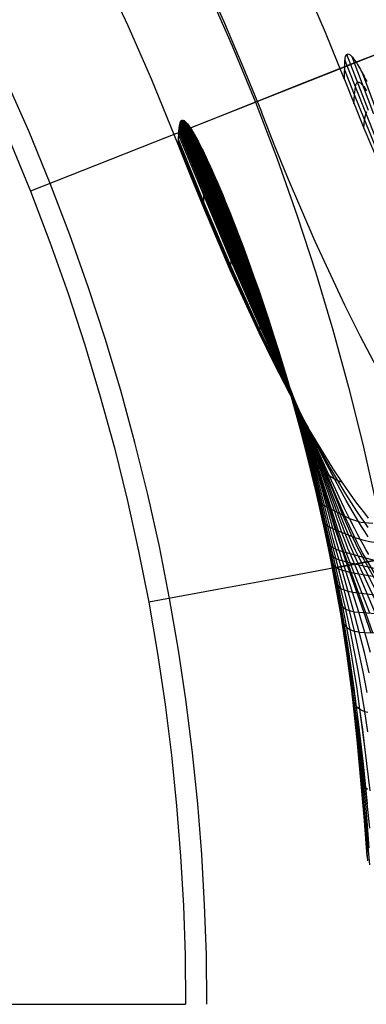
# Model space of a CAD drawing. Header units: millimetres. Extents: x -14 to 488, y -50 to 50.
# Tile 254 of 256: x 476.81 to 480.69, y 0 to 11.04. Entities that reach past the tile are written whole.
import ezdxf

# ---------------------------------------------------------------- set-up
doc = ezdxf.new("R2010")
doc.units = ezdxf.units.MM
doc.header["$MEASUREMENT"] = 0
doc.layers.add('Default', color=7, linetype='Continuous')

msp = doc.modelspace()

# ---------------------------------------------------------------- linework, layer by layer
at = {"layer": 'Default', "extrusion": (1.29204e-07, 2.43344e-08, 1)}
msp.add_lwpolyline([(480.443, 10.365), (480.23, 10.894), (480.005, 11.423), (479.768, 11.95), (479.518, 12.476), (479.256, 13), (478.982, 13.522), (478.695, 14.041), (478.395, 14.557), (478.083, 15.07), (477.759, 15.579), (477.422, 16.083), (477.072, 16.583), (476.71, 17.077), (476.336, 17.566), (475.949, 18.048), (475.551, 18.524), (475.141, 18.993), (474.719, 19.455), (474.285, 19.909), (473.84, 20.355), (473.384, 20.792), (472.917, 21.22), (472.439, 21.638), (471.951, 22.047), (471.453, 22.445), (470.946, 22.833), (470.429, 23.21), (469.903, 23.576), (469.368, 23.93), (468.825, 24.272), (468.274, 24.602), (467.716, 24.92), (467.151, 25.225), (466.579, 25.517), (466.001, 25.796), (465.418, 26.062), (464.829, 26.314), (464.235, 26.553), (463.637, 26.778), (463.036, 26.989), (462.431, 27.186), (461.823, 27.369), (461.212, 27.539), (460.6, 27.694), (459.986, 27.835), (459.372, 27.962), (458.756, 28.076), (458.141, 28.175), (457.526, 28.261), (456.912, 28.333), (456.299, 28.391), (455.688, 28.436), (455.08, 28.468), (454.473, 28.486), (453.87, 28.492), (453.27, 28.485), (452.673, 28.466), (452.081, 28.434), (451.493, 28.39), (450.909, 28.335), (450.331, 28.267), (449.758, 28.189), (449.191, 28.1), (448.629, 28), (448.07, 27.889), (447.509, 27.765), (446.946, 27.63), (446.383, 27.482), (445.82, 27.322), (445.256, 27.149), (444.693, 26.963), (444.13, 26.764), (443.568, 26.552), (443.008, 26.327), (442.45, 26.089), (441.895, 25.838), (441.342, 25.574), (440.792, 25.297), (440.247, 25.006), (439.705, 24.703), (439.168, 24.386), (438.636, 24.057), (438.11, 23.715), (437.59, 23.36), (437.076, 22.993), (436.569, 22.613), (436.069, 22.221), (435.577, 21.817), (435.094, 21.402), (434.619, 20.975), (434.153, 20.536), (433.696, 20.087), (433.249, 19.627), (432.812, 19.157), (432.386, 18.677), (431.97, 18.187), (431.566, 17.688), (431.173, 17.18), (430.792, 16.664), (430.423, 16.14), (430.066, 15.608), (429.721, 15.069), (429.389, 14.523), (429.071, 13.97), (428.765, 13.412), (428.472, 12.849), (428.193, 12.28), (427.927, 11.707), (427.674, 11.13), (427.436, 10.55), (427.21, 9.966), (426.999, 9.38), (426.801, 8.792), (426.616, 8.202), (426.446, 7.61), (426.288, 7.018), (426.144, 6.426), (426.014, 5.833), (425.897, 5.241), (425.792, 4.65), (425.701, 4.06), (425.623, 3.472), (425.557, 2.886), (425.504, 2.303), (425.463, 1.722), (425.433, 1.144), (425.416, 0.57), (425.41, 0)], dxfattribs=at)
at = {"layer": 'Default', "extrusion": (1.77552e-07, 3.34403e-08, 1)}
msp.add_lwpolyline([(478.583, 9.638), (478.287, 10.363), (478.021, 10.969), (477.738, 11.572), (477.438, 12.169), (477.122, 12.761), (476.791, 13.347), (476.443, 13.927), (476.079, 14.499), (475.7, 15.062), (475.306, 15.618), (474.896, 16.164), (474.472, 16.7), (474.034, 17.226), (473.582, 17.741), (473.116, 18.244), (472.638, 18.735), (472.147, 19.214), (471.643, 19.679), (471.128, 20.132), (470.603, 20.57), (470.066, 20.994), (469.52, 21.403), (468.965, 21.797), (468.401, 22.177), (467.829, 22.54), (467.25, 22.888), (466.664, 23.22), (466.072, 23.535), (465.474, 23.835), (464.872, 24.118), (464.265, 24.385), (463.655, 24.635), (463.043, 24.869), (462.428, 25.087), (461.811, 25.288), (461.193, 25.473), (460.575, 25.642), (459.957, 25.794), (459.34, 25.932), (458.724, 26.053), (458.11, 26.159), (457.498, 26.25), (456.889, 26.327), (456.283, 26.388), (455.681, 26.436), (455.084, 26.469), (454.491, 26.489), (453.903, 26.495), (453.315, 26.489), (452.721, 26.469), (452.124, 26.436), (451.522, 26.388), (450.916, 26.327), (450.307, 26.25), (449.696, 26.159), (449.081, 26.053), (448.466, 25.932), (447.848, 25.794), (447.23, 25.642), (446.612, 25.473), (445.994, 25.288), (445.378, 25.087), (444.763, 24.869), (444.15, 24.635), (443.54, 24.385), (442.933, 24.118), (442.331, 23.835), (441.733, 23.535), (441.141, 23.22), (440.555, 22.888), (439.976, 22.54), (439.404, 22.177), (438.84, 21.797), (438.285, 21.403), (437.739, 20.994), (437.203, 20.57), (436.677, 20.132), (436.162, 19.679), (435.659, 19.214), (435.168, 18.735), (434.689, 18.244), (434.223, 17.741), (433.771, 17.226), (433.333, 16.7), (432.909, 16.164), (432.499, 15.618), (432.105, 15.062), (431.726, 14.499), (431.362, 13.927), (431.015, 13.347), (430.683, 12.761), (430.367, 12.169), (430.068, 11.572), (429.785, 10.969), (429.518, 10.363), (429.267, 9.753), (429.034, 9.14), (428.816, 8.525), (428.615, 7.908), (428.43, 7.29), (428.261, 6.672), (428.108, 6.054), (427.971, 5.437), (427.849, 4.821), (427.743, 4.207), (427.652, 3.595), (427.576, 2.986), (427.514, 2.381), (427.467, 1.779), (427.434, 1.181), (427.414, 0.588), (427.407, 0)], dxfattribs=at)
at = {"layer": 'Default'}
for points in [[(478.903, 0), (478.897, 0.555), (478.878, 1.115), (478.846, 1.678), (478.802, 2.246), (478.743, 2.818), (478.671, 3.392), (478.586, 3.97), (478.485, 4.549), (478.371, 5.13), (478.241, 5.713), (478.097, 6.296), (477.938, 6.879), (477.763, 7.462), (477.573, 8.044), (477.368, 8.624), (477.147, 9.202), (476.911, 9.778), (476.66, 10.35), (476.392, 10.919), (476.11, 11.482)], [(475.898, 11.373), (476.178, 10.815), (476.443, 10.252), (476.692, 9.685), (476.926, 9.115), (477.145, 8.542), (477.348, 7.967), (477.536, 7.391), (477.709, 6.813), (477.867, 6.236), (478.009, 5.658), (478.138, 5.081), (478.251, 4.506), (478.35, 3.932), (478.436, 3.36), (478.507, 2.791), (478.564, 2.225), (478.609, 1.662), (478.64, 1.104), (478.658, 0.55), (478.665, 0)], [(478.911, 11.374), (479.187, 10.745), (479.447, 10.113), (479.689, 9.477), (479.915, 8.839), (480.123, 8.2), (480.315, 7.559), (480.49, 6.918), (480.649, 6.278), (480.791, 5.638), (480.917, 4.999), (481.027, 4.362), (481.121, 3.728), (481.201, 3.097), (481.264, 2.469), (481.314, 1.844), (481.348, 1.225), (481.369, 0.61), (481.376, 0)]]:
    msp.add_lwpolyline(points, dxfattribs=at)
at = {"layer": 'Default', "extrusion": (-0.053175, -0.020767, 0.998369)}
msp.add_lwpolyline([(165.12, 465.403), (165.12, 463.403)], dxfattribs=at)
at = {"layer": 'Default', "extrusion": (-0.001112, 0.99978, 0.020951)}
msp.add_lwpolyline([(-478.548, 259.636), (-478.598, 258.7)], dxfattribs=at)
at = {"layer": 'Default', "extrusion": (-0.051489, -0.017811, 0.998515)}
msp.add_lwpolyline([(148.878, 469.014), (148.878, 471.021)], dxfattribs=at)
at = {"layer": 'Default', "extrusion": (-0.018626, -0.005657, 0.999811)}
msp.add_lwpolyline([(132.89, 466.087), (132.89, 468.124)], dxfattribs=at)
at = {"layer": 'Default', "extrusion": (0.022541, 0.006468, 0.999725)}
msp.add_lwpolyline([(-126.507, -457.061), (-126.507, -459.127)], dxfattribs=at)
at = {"layer": 'Default', "extrusion": (0.088275, 0.024724, 0.995789)}
msp.add_lwpolyline([(-124.293, -438.531), (-124.293, -440.637)], dxfattribs=at)
at = {"layer": 'Default', "extrusion": (1.29204e-07, -2.43344e-08, 1)}
msp.add_lwpolyline([(425.41, 0), (425.416, -0.57), (425.433, -1.144), (425.463, -1.722), (425.504, -2.303), (425.557, -2.886), (425.623, -3.472), (425.701, -4.06), (425.792, -4.65), (425.897, -5.241), (426.014, -5.833), (426.144, -6.426), (426.288, -7.018), (426.446, -7.61), (426.616, -8.202), (426.801, -8.792), (426.999, -9.38), (427.21, -9.966), (427.436, -10.55), (427.674, -11.13), (427.927, -11.707), (428.193, -12.28), (428.472, -12.849), (428.765, -13.412), (429.071, -13.97), (429.389, -14.523), (429.721, -15.069), (430.066, -15.608), (430.423, -16.14), (430.792, -16.664), (431.173, -17.18), (431.566, -17.688), (431.97, -18.187), (432.386, -18.677), (432.812, -19.157), (433.249, -19.627), (433.696, -20.087), (434.153, -20.536), (434.619, -20.975), (435.094, -21.402), (435.577, -21.817), (436.069, -22.221), (436.569, -22.613), (437.076, -22.993), (437.59, -23.36), (438.11, -23.715), (438.636, -24.057), (439.168, -24.386), (439.705, -24.703), (440.247, -25.006), (440.792, -25.297), (441.342, -25.574), (441.895, -25.838), (442.45, -26.089), (443.008, -26.327), (443.568, -26.552), (444.13, -26.764), (444.693, -26.963), (445.256, -27.149), (445.82, -27.322), (446.383, -27.482), (446.946, -27.63), (447.509, -27.765), (448.07, -27.889), (448.629, -28), (449.191, -28.1), (449.758, -28.189), (450.331, -28.267), (450.909, -28.335), (451.493, -28.39), (452.081, -28.434), (452.673, -28.466), (453.27, -28.485), (453.87, -28.492), (454.473, -28.486), (455.08, -28.468), (455.688, -28.436), (456.299, -28.391), (456.912, -28.333), (457.526, -28.261), (458.141, -28.175), (458.756, -28.076), (459.372, -27.962), (459.986, -27.835), (460.6, -27.694), (461.212, -27.539), (461.823, -27.369), (462.431, -27.186), (463.036, -26.989), (463.637, -26.778), (464.235, -26.553), (464.829, -26.314), (465.418, -26.062), (466.001, -25.796), (466.579, -25.517), (467.151, -25.225), (467.716, -24.92), (468.274, -24.602), (468.825, -24.272), (469.368, -23.93), (469.903, -23.576), (470.429, -23.21), (470.946, -22.833), (471.453, -22.445), (471.951, -22.047), (472.439, -21.638), (472.917, -21.22), (473.384, -20.792), (473.84, -20.355), (474.285, -19.909), (474.719, -19.455), (475.141, -18.993), (475.551, -18.524), (475.949, -18.048), (476.336, -17.566), (476.71, -17.077), (477.072, -16.583), (477.422, -16.083), (477.759, -15.579), (478.083, -15.07), (478.395, -14.557), (478.695, -14.041), (478.982, -13.522), (479.256, -13), (479.518, -12.476), (479.768, -11.95), (480.005, -11.423), (480.23, -10.894), (480.443, -10.365)], dxfattribs=at)
at = {"layer": 'Default', "extrusion": (0, 1, 0)}
msp.add_lwpolyline([(-453.903, 2), (-478.665, 2)], dxfattribs=at)
at = {"layer": 'Default'}
for points in [[(478.861, 11.531, 259.943), (479.09, 11.022, 259.943), (479.307, 10.512, 259.943), (479.513, 10.002, 259.943)], [(478.718, 9.824, 256.475), (482.221, 11.211, 162.918)], [(481.835, 11.058, 4.161), (481.737, 11.019, 4.076), (481.632, 10.978, 3.99), (481.517, 10.932, 3.902), (481.392, 10.883, 3.811), (481.257, 10.829, 3.719), (481.11, 10.771, 3.624), (480.951, 10.708, 3.527), (480.779, 10.64, 3.429), (480.594, 10.567, 3.329), (480.395, 10.488, 3.227), (480.181, 10.403, 3.124), (479.952, 10.313, 3.019), (479.708, 10.216, 2.914), (479.447, 10.113, 2.808), (478.913, 9.901, 2.607), (478.316, 9.665, 2.404), (477.655, 9.403, 2.202), (476.926, 9.115, 2)], [(480.443, 10.365, 260), (480.447, 10.563, 258.654), (480.453, 10.605, 258.285), (480.457, 10.623, 258.098), (480.463, 10.637, 257.911), (480.471, 10.647, 257.722), (480.48, 10.652, 257.531), (480.486, 10.653, 257.436), (480.492, 10.651, 257.341), (480.499, 10.648, 257.247), (480.507, 10.643, 257.154), (480.515, 10.636, 257.064), (480.524, 10.628, 256.979), (480.533, 10.618, 256.898), (480.542, 10.606, 256.821), (480.551, 10.594, 256.748), (480.561, 10.58, 256.679), (480.571, 10.565, 256.613), (480.581, 10.549, 256.549), (480.591, 10.533, 256.488), (480.601, 10.516, 256.431), (480.612, 10.498, 256.376), (480.622, 10.48, 256.324), (480.632, 10.461, 256.274), (480.643, 10.442, 256.227), (480.653, 10.423, 256.182), (480.663, 10.403, 256.139), (480.673, 10.383, 256.097), (480.684, 10.363, 256.057), (480.694, 10.343, 256.019)], [(480.713, 10.02, 257.913), (480.472, 10.648, 257.701)], [(480.773, 9.979, 257.211), (480.529, 10.622, 256.933)], [(480.806, 9.681, 258.693), (480.566, 10.283, 258.541), (480.45, 10.585, 258.471)], [(480.787, 9.621, 259.358), (480.555, 10.195, 259.273), (480.443, 10.482, 259.237)], [(480.888, 9.788, 256.54), (480.649, 10.43, 256.198)], [(480.443, 10.365, 260), (480.66, 9.821, 260.01), (481.003, 9.013, 260.044)], [(480.55, 10.093, 260.003), (480.555, 10.195, 259.273), (480.566, 10.283, 258.541), (480.576, 10.315, 258.174), (480.583, 10.327, 257.99), (480.591, 10.334, 257.805), (480.602, 10.336, 257.621), (480.608, 10.335, 257.528), (480.614, 10.332, 257.436), (480.622, 10.327, 257.344), (480.63, 10.321, 257.253), (480.639, 10.312, 257.161), (480.649, 10.3, 257.07), (480.66, 10.286, 256.979), (480.672, 10.27, 256.889), (480.685, 10.251, 256.799), (480.692, 10.24, 256.755)], [(480.805, 7.138, 260.057), (480.622, 7.485, 260.049), (480.447, 7.837, 260.034), (480.116, 8.55, 259.996), (479.806, 9.272, 259.96), (479.658, 9.636, 259.948), (479.513, 10.002, 259.943)], [(480.66, 9.821, 260.01), (480.67, 9.907, 259.314), (480.684, 9.981, 258.616), (480.696, 10.007, 258.265)], [(478.583, 9.638, 259.886), (478.592, 9.823, 258.549), (478.599, 9.865, 258.165), (478.608, 9.891, 257.844), (478.618, 9.905, 257.588), (478.628, 9.91, 257.395), (478.634, 9.91, 257.299), (478.64, 9.908, 257.203), (478.648, 9.905, 257.106), (478.656, 9.899, 257.011), (478.664, 9.892, 256.915), (478.674, 9.882, 256.819), (478.685, 9.87, 256.724), (478.697, 9.855, 256.63), (478.709, 9.837, 256.537), (478.723, 9.817, 256.444), (478.73, 9.805, 256.398), (478.738, 9.793, 256.352), (478.746, 9.781, 256.307), (478.754, 9.767, 256.262), (478.762, 9.752, 256.217), (478.771, 9.737, 256.173), (478.78, 9.721, 256.129), (478.789, 9.704, 256.085), (478.798, 9.687, 256.042), (478.808, 9.668, 256), (478.828, 9.629, 255.915), (478.839, 9.609, 255.874), (478.849, 9.587, 255.833), (478.86, 9.565, 255.792), (478.872, 9.542, 255.753), (478.883, 9.518, 255.714), (478.895, 9.493, 255.676), (478.919, 9.441, 255.601)], [(480.929, 4.377, 257.413), (480.598, 5.027, 257.572), (480.569, 5.085, 257.586), (480.542, 5.143, 257.6), (480.491, 5.261, 257.627), (480.441, 5.38, 257.651), (480.393, 5.5, 257.672), (480.3, 5.741, 257.709), (480.208, 5.982, 257.74), (480.092, 6.282, 257.773), (479.971, 6.58, 257.801), (479.816, 6.936, 257.831), (479.777, 7.023, 257.842), (479.739, 7.111, 257.854), (479.661, 7.289, 257.884), (479.581, 7.474, 257.92), (479.5, 7.662, 257.961), (479.337, 8.044, 258.055), (478.592, 9.823, 258.549)], [(480.859, 4.379, 257.151), (480.551, 5.039, 257.287), (480.525, 5.098, 257.299), (480.5, 5.157, 257.312), (480.452, 5.276, 257.336), (480.406, 5.396, 257.357), (480.361, 5.516, 257.377), (480.188, 5.997, 257.44), (480.079, 6.296, 257.474), (479.963, 6.591, 257.504), (479.89, 6.768, 257.52), (479.814, 6.944, 257.54), (479.777, 7.032, 257.552), (479.739, 7.12, 257.567), (479.662, 7.3, 257.601), (479.583, 7.486, 257.643), (479.503, 7.677, 257.69), (479.34, 8.064, 257.796), (478.862, 9.198, 258.146), (478.595, 9.845, 258.357)], [(480.792, 4.382, 256.892), (480.507, 5.052, 257.006), (480.482, 5.111, 257.017), (480.459, 5.171, 257.028), (480.415, 5.29, 257.05), (480.331, 5.531, 257.086), (480.066, 6.309, 257.181), (479.956, 6.602, 257.214), (479.886, 6.777, 257.232), (479.813, 6.951, 257.255), (479.776, 7.039, 257.269), (479.739, 7.128, 257.286), (479.664, 7.309, 257.325), (479.586, 7.497, 257.371), (479.505, 7.69, 257.424), (479.342, 8.082, 257.542), (478.864, 9.225, 257.929), (478.723, 9.564, 258.051), (478.599, 9.865, 258.165)], [(480.728, 4.385, 256.633), (480.464, 5.064, 256.728), (480.441, 5.124, 256.738), (480.379, 5.304, 256.768), (480.054, 6.321, 256.894), (479.95, 6.611, 256.93), (479.848, 6.871, 256.963), (479.812, 6.958, 256.976), (479.776, 7.045, 256.992), (479.74, 7.135, 257.011), (479.665, 7.317, 257.054), (479.588, 7.507, 257.105), (479.508, 7.702, 257.163), (479.345, 8.098, 257.291), (479.181, 8.495, 257.43), (478.866, 9.25, 257.712), (478.662, 9.74, 257.91), (478.604, 9.882, 257.973)], [(480.762, 4.165, 256.438), (480.685, 4.387, 256.46), (480.479, 4.957, 256.528), (480.415, 5.132, 256.553), (480.356, 5.313, 256.581), (480.046, 6.328, 256.706), (479.946, 6.617, 256.743), (479.88, 6.789, 256.766), (479.846, 6.875, 256.779), (479.812, 6.961, 256.793), (479.776, 7.049, 256.811), (479.741, 7.138, 256.83), (479.667, 7.322, 256.877), (479.59, 7.513, 256.93), (479.51, 7.709, 256.991), (479.348, 8.108, 257.125), (479.183, 8.508, 257.271), (478.869, 9.265, 257.567), (478.729, 9.6, 257.709), (478.666, 9.752, 257.777), (478.608, 9.891, 257.844)], [(480.739, 4.166, 256.354), (480.665, 4.389, 256.374), (480.464, 4.96, 256.438), (480.383, 5.197, 256.472), (480.345, 5.317, 256.489), (480.043, 6.331, 256.614), (479.943, 6.62, 256.652), (479.879, 6.791, 256.675), (479.845, 6.877, 256.689), (479.811, 6.963, 256.704), (479.776, 7.051, 256.722), (479.741, 7.14, 256.742), (479.667, 7.324, 256.79), (479.591, 7.516, 256.845), (479.511, 7.712, 256.906), (479.349, 8.112, 257.044), (479.184, 8.514, 257.192), (478.87, 9.271, 257.495), (478.731, 9.606, 257.641), (478.668, 9.757, 257.712), (478.61, 9.896, 257.781)], [(480.736, 3.942, 256.088), (480.672, 4.168, 256.098), (480.605, 4.394, 256.113), (480.459, 4.856, 256.155), (480.385, 5.088, 256.181), (480.347, 5.209, 256.198), (480.118, 6.049, 256.301), (480.032, 6.341, 256.339), (479.986, 6.486, 256.36), (479.937, 6.627, 256.381), (479.876, 6.797, 256.407), (479.844, 6.882, 256.422), (479.811, 6.968, 256.439), (479.777, 7.055, 256.458), (479.742, 7.145, 256.48), (479.669, 7.33, 256.531), (479.593, 7.523, 256.59), (479.515, 7.721, 256.655), (479.353, 8.125, 256.8), (479.189, 8.529, 256.957), (479.028, 8.921, 257.119), (478.875, 9.289, 257.279), (478.804, 9.46, 257.358), (478.737, 9.621, 257.436), (478.675, 9.77, 257.513), (478.646, 9.839, 257.55), (478.618, 9.905, 257.588)], [(480.721, 3.717, 255.827), (480.667, 3.945, 255.83), (480.61, 4.173, 255.837), (480.55, 4.401, 255.848), (480.417, 4.867, 255.885), (480.349, 5.101, 255.91), (480.315, 5.223, 255.925), (480.103, 6.06, 256.03), (480.021, 6.351, 256.071), (479.978, 6.494, 256.093), (479.932, 6.634, 256.116), (479.873, 6.802, 256.145), (479.842, 6.886, 256.161), (479.81, 6.971, 256.18), (479.777, 7.059, 256.201), (479.743, 7.149, 256.224), (479.671, 7.336, 256.279), (479.596, 7.529, 256.341), (479.519, 7.728, 256.409), (479.358, 8.134, 256.561), (479.195, 8.541, 256.725), (479.034, 8.934, 256.894), (478.882, 9.302, 257.064), (478.812, 9.472, 257.148), (478.745, 9.631, 257.231), (478.684, 9.778, 257.313), (478.655, 9.845, 257.354), (478.628, 9.91, 257.395)], [(480.698, 3.496, 255.563), (480.654, 3.725, 255.56), (480.606, 3.954, 255.561), (480.555, 4.184, 255.567), (480.5, 4.413, 255.578), (480.441, 4.644, 255.594), (480.349, 4.998, 255.625), (480.258, 5.359, 255.67), (480.089, 6.071, 255.764), (480.012, 6.359, 255.809), (479.971, 6.501, 255.833), (479.927, 6.64, 255.858), (479.87, 6.806, 255.89), (479.84, 6.889, 255.907), (479.809, 6.975, 255.927), (479.777, 7.062, 255.95), (479.744, 7.153, 255.975), (479.673, 7.34, 256.033), (479.6, 7.534, 256.097), (479.523, 7.734, 256.168), (479.364, 8.141, 256.325), (479.202, 8.549, 256.495), (479.043, 8.942, 256.671), (478.892, 9.309, 256.849), (478.821, 9.478, 256.937), (478.756, 9.635, 257.026), (478.725, 9.709, 257.07), (478.695, 9.779, 257.114), (478.667, 9.846, 257.158), (478.64, 9.908, 257.203)], [(480.707, 3.054, 255.295), (480.673, 3.282, 255.284), (480.636, 3.511, 255.278), (480.596, 3.74, 255.277), (480.553, 3.97, 255.28), (480.507, 4.2, 255.287), (480.458, 4.43, 255.3), (480.405, 4.662, 255.318), (480.321, 5.016, 255.352), (480.236, 5.375, 255.4), (480.078, 6.082, 255.503), (480.042, 6.225, 255.527), (480.004, 6.368, 255.553), (479.964, 6.508, 255.579), (479.922, 6.646, 255.607), (479.868, 6.81, 255.641), (479.839, 6.892, 255.66), (479.809, 6.977, 255.682), (479.778, 7.065, 255.706), (479.745, 7.155, 255.733), (479.676, 7.343, 255.793), (479.603, 7.537, 255.86), (479.528, 7.737, 255.933), (479.371, 8.145, 256.094), (479.211, 8.552, 256.268), (479.053, 8.944, 256.45), (478.977, 9.131, 256.542), (478.904, 9.309, 256.635), (478.834, 9.476, 256.728), (478.801, 9.556, 256.775), (478.769, 9.632, 256.821), (478.739, 9.704, 256.869), (478.709, 9.773, 256.916), (478.682, 9.839, 256.963), (478.656, 9.899, 257.011)], [(480.733, 2.394, 255.014), (480.677, 2.851, 254.985), (480.648, 3.079, 254.976), (480.618, 3.307, 254.971), (480.585, 3.536, 254.97), (480.55, 3.765, 254.973), (480.512, 3.995, 254.981), (480.47, 4.225, 254.994), (480.426, 4.455, 255.012), (480.377, 4.686, 255.034), (480.3, 5.038, 255.075), (480.171, 5.63, 255.167), (480.068, 6.093, 255.246), (479.997, 6.376, 255.302), (479.958, 6.515, 255.331), (479.918, 6.651, 255.361), (479.866, 6.813, 255.399), (479.838, 6.895, 255.419), (479.809, 6.979, 255.442), (479.746, 7.157, 255.496), (479.679, 7.345, 255.558), (479.608, 7.539, 255.627), (479.534, 7.738, 255.702), (479.379, 8.144, 255.866), (479.222, 8.549, 256.044), (479.066, 8.939, 256.23), (478.991, 9.124, 256.325), (478.919, 9.3, 256.421), (478.851, 9.466, 256.519), (478.818, 9.544, 256.568), (478.786, 9.619, 256.617), (478.756, 9.691, 256.667), (478.727, 9.759, 256.717), (478.7, 9.822, 256.768), (478.687, 9.853, 256.793), (478.674, 9.882, 256.819)], [(480.733, 2.394, 255.015), (480.677, 2.851, 254.986), (480.649, 3.079, 254.977), (480.618, 3.307, 254.972), (480.586, 3.536, 254.971), (480.55, 3.765, 254.975), (480.512, 3.994, 254.983), (480.471, 4.225, 254.995), (480.426, 4.454, 255.013), (480.377, 4.686, 255.035), (480.3, 5.038, 255.077), (480.171, 5.63, 255.168), (480.068, 6.093, 255.247), (479.997, 6.376, 255.303), (479.958, 6.515, 255.332), (479.918, 6.651, 255.362), (479.866, 6.813, 255.4), (479.838, 6.895, 255.42), (479.809, 6.979, 255.443), (479.746, 7.157, 255.497), (479.679, 7.345, 255.559), (479.608, 7.539, 255.628), (479.534, 7.738, 255.703), (479.379, 8.144, 255.867), (479.222, 8.549, 256.045), (479.066, 8.939, 256.231), (478.991, 9.124, 256.326), (478.919, 9.3, 256.422), (478.85, 9.466, 256.52), (478.818, 9.545, 256.569), (478.786, 9.62, 256.618), (478.756, 9.691, 256.668), (478.727, 9.759, 256.718), (478.7, 9.822, 256.769), (478.687, 9.853, 256.794), (478.674, 9.882, 256.82)], [(480.727, 1.974, 254.695), (480.68, 2.429, 254.669), (480.631, 2.885, 254.655), (480.606, 3.112, 254.653), (480.579, 3.34, 254.655), (480.549, 3.568, 254.661), (480.517, 3.797, 254.671), (480.482, 4.026, 254.685), (480.444, 4.255, 254.704), (480.403, 4.484, 254.728), (480.357, 4.714, 254.756), (480.285, 5.063, 254.805), (480.161, 5.647, 254.909), (480.061, 6.104, 254.998), (479.991, 6.383, 255.059), (479.953, 6.521, 255.092), (479.914, 6.656, 255.124), (479.863, 6.816, 255.165), (479.808, 6.981, 255.211), (479.747, 7.158, 255.268), (479.681, 7.346, 255.332), (479.54, 7.737, 255.479), (479.389, 8.14, 255.645), (479.235, 8.541, 255.825), (479.158, 8.736, 255.919), (479.083, 8.926, 256.015), (479.009, 9.109, 256.112), (478.938, 9.283, 256.212), (478.904, 9.366, 256.262), (478.87, 9.446, 256.313), (478.838, 9.523, 256.364), (478.807, 9.597, 256.416), (478.777, 9.667, 256.469), (478.749, 9.734, 256.522), (478.735, 9.766, 256.549), (478.722, 9.796, 256.576), (478.709, 9.826, 256.603), (478.697, 9.855, 256.63)], [(480.717, 5.042, 258.485), (480.684, 5.098, 258.504), (480.652, 5.154, 258.523), (480.62, 5.212, 258.54), (480.589, 5.27, 258.556), (480.559, 5.328, 258.571), (480.499, 5.446, 258.598), (480.442, 5.566, 258.621), (480.385, 5.686, 258.642), (480.329, 5.807, 258.661), (480.273, 5.929, 258.677), (480.135, 6.233, 258.708), (480.066, 6.385, 258.72), (479.738, 7.078, 258.751), (479.658, 7.251, 258.764), (479.494, 7.611, 258.803), (479.171, 8.346, 258.907), (478.586, 9.749, 259.123)], [(481.052, 4.374, 257.86), (480.679, 5.004, 258.06), (480.647, 5.061, 258.077), (480.617, 5.118, 258.094), (480.588, 5.176, 258.11), (480.559, 5.234, 258.125), (480.504, 5.352, 258.153), (480.45, 5.471, 258.178), (480.397, 5.591, 258.2), (480.345, 5.712, 258.219), (480.243, 5.954, 258.252), (480.115, 6.256, 258.285), (479.818, 6.919, 258.33), (479.738, 7.094, 258.345), (479.659, 7.27, 258.366), (479.578, 7.451, 258.393), (479.497, 7.635, 258.423), (479.172, 8.384, 258.571), (478.588, 9.783, 258.868)], [(481.002, 4.376, 257.68), (480.646, 5.014, 257.863), (480.615, 5.071, 257.879), (480.587, 5.129, 257.894), (480.559, 5.187, 257.91), (480.531, 5.245, 257.924), (480.478, 5.364, 257.95), (480.427, 5.483, 257.974), (480.327, 5.724, 258.013), (480.229, 5.966, 258.045), (480.106, 6.267, 258.078), (479.817, 6.926, 258.128), (479.738, 7.101, 258.147), (479.66, 7.278, 258.172), (479.579, 7.46, 258.202), (479.498, 7.646, 258.237), (479.335, 8.023, 258.317), (478.59, 9.8, 258.74)], [(480.73, 1.565, 254.378), (480.688, 2.015, 254.356), (480.646, 2.468, 254.343), (480.602, 2.923, 254.342), (480.578, 3.15, 254.347), (480.553, 3.377, 254.355), (480.525, 3.604, 254.367), (480.495, 3.831, 254.383), (480.462, 4.059, 254.404), (480.426, 4.287, 254.428), (480.386, 4.514, 254.457), (480.343, 4.742, 254.49), (480.274, 5.088, 254.546), (480.154, 5.664, 254.659), (480.054, 6.115, 254.758), (479.986, 6.39, 254.824), (479.91, 6.66, 254.894), (479.862, 6.818, 254.938), (479.808, 6.982, 254.987), (479.749, 7.159, 255.045), (479.685, 7.345, 255.112), (479.547, 7.733, 255.261), (479.401, 8.13, 255.428), (479.251, 8.525, 255.609), (479.176, 8.717, 255.704), (479.102, 8.904, 255.802), (479.03, 9.083, 255.902), (478.961, 9.254, 256.004), (478.927, 9.336, 256.056), (478.895, 9.415, 256.109), (478.863, 9.491, 256.163), (478.832, 9.564, 256.217), (478.803, 9.633, 256.273), (478.789, 9.666, 256.301), (478.775, 9.698, 256.329), (478.761, 9.729, 256.357), (478.748, 9.759, 256.386), (478.735, 9.789, 256.415), (478.723, 9.817, 256.444)], [(480.705, 1.609, 254.044), (480.668, 2.059, 254.035), (480.629, 2.511, 254.035), (480.587, 2.964, 254.047), (480.539, 3.416, 254.072), (480.511, 3.642, 254.09), (480.482, 3.868, 254.112), (480.449, 4.094, 254.137), (480.414, 4.32, 254.166), (480.375, 4.546, 254.199), (480.333, 4.772, 254.236), (480.266, 5.113, 254.298), (480.148, 5.68, 254.42), (480.049, 6.125, 254.526), (479.981, 6.397, 254.597), (479.907, 6.663, 254.671), (479.86, 6.82, 254.718), (479.808, 6.982, 254.769), (479.75, 7.159, 254.83), (479.688, 7.344, 254.898), (479.555, 7.726, 255.049), (479.414, 8.116, 255.217), (479.341, 8.31, 255.306), (479.269, 8.501, 255.399), (479.197, 8.689, 255.495), (479.125, 8.872, 255.594), (479.056, 9.047, 255.696), (479.021, 9.132, 255.748), (478.988, 9.215, 255.801), (478.955, 9.295, 255.855), (478.923, 9.372, 255.91), (478.892, 9.447, 255.966), (478.862, 9.518, 256.023), (478.833, 9.586, 256.081), (478.819, 9.618, 256.11), (478.805, 9.65, 256.14), (478.792, 9.681, 256.17), (478.779, 9.71, 256.2), (478.766, 9.739, 256.231), (478.754, 9.767, 256.262)], [(480.715, 5.449, 260.045), (480.671, 5.504, 260.051), (480.627, 5.561, 260.055), (480.583, 5.618, 260.059), (480.499, 5.735, 260.065), (480.417, 5.853, 260.068), (480.318, 6.003, 260.069), (480.223, 6.154, 260.067), (480.13, 6.307, 260.063), (480.039, 6.463, 260.057), (479.831, 6.842, 260.037), (479.656, 7.182, 260.015), (479.487, 7.526, 259.99), (479.169, 8.222, 259.941), (478.868, 8.927, 259.902), (478.724, 9.282, 259.89), (478.583, 9.638, 259.886)], [(480.708, 5.241, 259.232), (480.672, 5.298, 259.247), (480.635, 5.355, 259.261), (480.6, 5.413, 259.273), (480.531, 5.53, 259.296), (480.463, 5.649, 259.315), (480.396, 5.769, 259.332), (480.331, 5.89, 259.345), (480.251, 6.042, 259.358), (480.172, 6.194, 259.368), (480.094, 6.348, 259.375), (480.015, 6.503, 259.379), (479.656, 7.22, 259.379), (479.49, 7.571, 259.388), (479.169, 8.286, 259.42), (478.865, 8.999, 259.46), (478.584, 9.694, 259.505)], [(480.711, 5.344, 259.632), (480.671, 5.401, 259.643), (480.631, 5.458, 259.652), (480.592, 5.515, 259.661), (480.516, 5.632, 259.677), (480.442, 5.751, 259.689), (480.37, 5.871, 259.699), (480.281, 6.022, 259.707), (480.195, 6.174, 259.713), (480.11, 6.328, 259.715), (480.026, 6.484, 259.714), (479.828, 6.859, 259.705), (479.656, 7.202, 259.694), (479.489, 7.549, 259.687), (479.169, 8.254, 259.679), (478.867, 8.963, 259.681), (478.584, 9.667, 259.695)], [(480.698, 1.656, 253.729), (480.663, 2.105, 253.732), (480.625, 2.556, 253.745), (480.582, 3.007, 253.769), (480.533, 3.457, 253.805), (480.505, 3.681, 253.828), (480.475, 3.906, 253.854), (480.442, 4.13, 253.884), (480.407, 4.354, 253.917), (480.368, 4.578, 253.954), (480.283, 5.026, 254.039), (480.191, 5.474, 254.137), (480.144, 5.696, 254.19), (480.044, 6.134, 254.302), (479.976, 6.403, 254.377), (479.904, 6.667, 254.456), (479.858, 6.822, 254.505), (479.808, 6.983, 254.559), (479.752, 7.158, 254.622), (479.692, 7.342, 254.692), (479.564, 7.716, 254.844), (479.429, 8.096, 255.012), (479.36, 8.284, 255.102), (479.29, 8.47, 255.195), (479.221, 8.652, 255.291), (479.152, 8.829, 255.392), (479.085, 9, 255.496), (479.052, 9.082, 255.549), (479.019, 9.163, 255.603), (478.987, 9.241, 255.659), (478.956, 9.316, 255.716), (478.926, 9.389, 255.774), (478.896, 9.459, 255.833), (478.868, 9.526, 255.894), (478.854, 9.558, 255.925), (478.84, 9.589, 255.957), (478.827, 9.619, 255.988), (478.814, 9.649, 256.02), (478.801, 9.677, 256.053), (478.789, 9.704, 256.085)], [(480.704, 1.704, 253.432), (480.67, 2.153, 253.447), (480.631, 2.602, 253.471), (480.585, 3.051, 253.506), (480.533, 3.498, 253.552), (480.472, 3.944, 253.611), (480.402, 4.388, 253.681), (480.364, 4.61, 253.721), (480.279, 5.052, 253.811), (480.186, 5.493, 253.914), (480.139, 5.711, 253.969), (480.038, 6.143, 254.087), (479.97, 6.409, 254.166), (479.899, 6.669, 254.248), (479.855, 6.823, 254.3), (479.806, 6.983, 254.356), (479.694, 7.339, 254.492), (479.573, 7.704, 254.645), (479.51, 7.887, 254.728), (479.445, 8.07, 254.814), (479.38, 8.251, 254.904), (479.314, 8.43, 254.997), (479.248, 8.605, 255.094), (479.183, 8.776, 255.196), (479.15, 8.859, 255.248), (479.118, 8.941, 255.301), (479.086, 9.02, 255.356), (479.055, 9.098, 255.412), (479.024, 9.174, 255.469), (478.994, 9.248, 255.528), (478.964, 9.319, 255.589), (478.935, 9.387, 255.65), (478.921, 9.42, 255.682), (478.907, 9.452, 255.714), (478.893, 9.484, 255.746), (478.88, 9.515, 255.779), (478.866, 9.545, 255.813), (478.853, 9.574, 255.846), (478.841, 9.602, 255.881), (478.828, 9.629, 255.915)], [(480.72, 1.753, 253.151), (480.686, 2.201, 253.178), (480.643, 2.648, 253.213), (480.594, 3.094, 253.258), (480.536, 3.539, 253.314), (480.471, 3.981, 253.38), (480.398, 4.421, 253.457), (480.316, 4.859, 253.545), (480.227, 5.294, 253.645), (480.131, 5.725, 253.757), (480.028, 6.15, 253.879), (479.96, 6.413, 253.962), (479.89, 6.67, 254.048), (479.801, 6.981, 254.16), (479.695, 7.334, 254.3), (479.581, 7.688, 254.454), (479.522, 7.864, 254.537), (479.462, 8.04, 254.623), (479.402, 8.213, 254.713), (479.34, 8.383, 254.807), (479.279, 8.55, 254.905), (479.217, 8.713, 255.007), (479.186, 8.793, 255.06), (479.155, 8.871, 255.115), (479.125, 8.948, 255.171), (479.095, 9.023, 255.228), (479.065, 9.096, 255.287), (479.035, 9.168, 255.348), (479.006, 9.237, 255.411), (478.978, 9.303, 255.475), (478.95, 9.367, 255.541), (478.937, 9.398, 255.575), (478.923, 9.429, 255.61), (478.91, 9.458, 255.645), (478.897, 9.487, 255.68), (478.884, 9.515, 255.716), (478.872, 9.542, 255.753)], [(478.919, 9.441, 255.601), (478.932, 9.414, 255.563), (478.945, 9.386, 255.525), (478.958, 9.357, 255.488), (478.971, 9.327, 255.451), (478.997, 9.267, 255.38), (479.025, 9.204, 255.311), (479.052, 9.139, 255.244), (479.081, 9.072, 255.179), (479.109, 9.003, 255.116), (479.138, 8.933, 255.055), (479.166, 8.861, 254.996), (479.195, 8.788, 254.939), (479.224, 8.713, 254.883), (479.254, 8.638, 254.829), (479.312, 8.484, 254.724), (479.369, 8.326, 254.625), (479.427, 8.166, 254.531), (479.484, 8.003, 254.441), (479.54, 7.838, 254.354), (479.596, 7.67, 254.271), (479.65, 7.501, 254.192), (479.704, 7.33, 254.116), (479.808, 6.983, 253.973), (479.896, 6.675, 253.856), (479.965, 6.42, 253.766), (480.033, 6.161, 253.681), (480.135, 5.741, 253.555), (480.231, 5.316, 253.44), (480.32, 4.887, 253.336), (480.402, 4.454, 253.243), (480.476, 4.017, 253.161), (480.543, 3.578, 253.087), (480.602, 3.136, 253.024), (480.654, 2.692, 252.969), (480.697, 2.246, 252.923)], [(479.138, 8.933, 255.055), (479.105, 9.001, 255.184), (479.095, 9.023, 255.228), (479.085, 9.043, 255.273), (479.074, 9.062, 255.319), (479.065, 9.081, 255.365), (479.055, 9.098, 255.412), (479.037, 9.132, 255.507), (479.019, 9.163, 255.603), (479.011, 9.177, 255.652), (479.003, 9.19, 255.701), (478.995, 9.203, 255.751), (478.988, 9.215, 255.801), (478.974, 9.236, 255.902), (478.961, 9.254, 256.004), (478.949, 9.27, 256.107), (478.938, 9.283, 256.212), (478.928, 9.293, 256.316), (478.919, 9.3, 256.422), (478.911, 9.306, 256.528), (478.904, 9.309, 256.635), (478.897, 9.31, 256.742), (478.892, 9.309, 256.849), (478.882, 9.302, 257.064), (478.875, 9.289, 257.279), (478.869, 9.265, 257.567), (478.864, 9.225, 257.929), (478.862, 9.115, 258.727), (478.868, 8.927, 259.902)], [(479.369, 8.326, 254.625), (479.355, 8.356, 254.715), (479.34, 8.383, 254.807), (479.333, 8.396, 254.853), (479.327, 8.408, 254.901), (479.314, 8.43, 254.997), (479.302, 8.451, 255.095), (479.29, 8.47, 255.195), (479.279, 8.487, 255.296), (479.269, 8.501, 255.399), (479.259, 8.514, 255.504), (479.251, 8.525, 255.609), (479.242, 8.534, 255.717), (479.235, 8.541, 255.825), (479.222, 8.549, 256.045), (479.211, 8.552, 256.268), (479.202, 8.549, 256.495), (479.195, 8.541, 256.725), (479.183, 8.508, 257.271), (479.173, 8.402, 258.405), (479.169, 8.222, 259.941)], [(479.596, 7.67, 254.271), (479.581, 7.688, 254.454), (479.573, 7.704, 254.645), (479.555, 7.726, 255.049), (479.54, 7.737, 255.479), (479.523, 7.734, 256.168), (479.503, 7.677, 257.69), (479.487, 7.526, 259.99)], [(479.704, 7.33, 254.116), (479.698, 7.332, 254.207), (479.695, 7.334, 254.3), (479.679, 7.345, 255.559), (479.661, 7.289, 257.884), (479.656, 7.182, 260.015)], [(479.808, 6.983, 253.973), (479.802, 6.981, 254.113), (479.801, 6.981, 254.16), (479.812, 6.961, 256.793), (479.828, 6.859, 259.705), (479.831, 6.842, 260.037)], [(479.896, 6.675, 253.856), (479.892, 6.672, 253.951), (479.89, 6.671, 253.999), (479.89, 6.67, 254.048), (479.892, 6.67, 254.097), (479.899, 6.669, 254.248), (479.956, 6.602, 257.214), (480.039, 6.463, 260.057)], [(480.033, 6.161, 253.681), (480.029, 6.155, 253.779), (480.028, 6.153, 253.829), (480.028, 6.15, 253.879), (480.03, 6.148, 253.93), (480.038, 6.143, 254.087), (480.103, 6.06, 256.03), (480.273, 5.929, 258.677), (480.331, 5.89, 259.345), (480.37, 5.871, 259.699), (480.417, 5.853, 260.068)], [(480.135, 5.741, 253.555), (480.131, 5.729, 253.706), (480.131, 5.725, 253.757), (480.171, 5.63, 255.168), (480.202, 5.599, 255.7), (480.361, 5.516, 257.377), (480.499, 5.446, 258.598), (480.544, 5.429, 258.927), (480.6, 5.413, 259.273), (480.633, 5.406, 259.455), (480.671, 5.401, 259.643), (480.713, 5.396, 259.837), (480.761, 5.393, 260.039)], [(480.184, 5.529, 253.496), (480.181, 5.52, 253.597), (480.18, 5.51, 253.7), (480.209, 5.414, 254.866), (480.236, 5.375, 255.4), (480.258, 5.359, 255.67), (480.345, 5.317, 256.489), (480.559, 5.234, 258.125), (480.62, 5.212, 258.54), (480.676, 5.197, 258.867), (480.709, 5.19, 259.039), (480.746, 5.185, 259.216), (480.788, 5.182, 259.4), (480.837, 5.18, 259.592), (480.891, 5.18, 259.792), (480.953, 5.182, 260.002)], [(480.32, 4.889, 253.337), (483.851, 5.542, 162.918)], [(480.231, 5.316, 253.44), (480.228, 5.305, 253.542), (480.227, 5.294, 253.645), (480.25, 5.202, 254.567), (480.273, 5.155, 255.093), (480.293, 5.133, 255.366), (480.318, 5.116, 255.638), (480.385, 5.088, 256.181), (480.679, 5.004, 258.06), (480.752, 4.986, 258.466), (480.784, 4.98, 258.626), (480.819, 4.976, 258.79), (480.859, 4.973, 258.961), (480.905, 4.972, 259.139), (480.957, 4.973, 259.326), (481.017, 4.977, 259.521), (481.085, 4.984, 259.727), (481.162, 4.994, 259.944)], [(480.254, 5.209, 253.413), (480.251, 5.197, 253.515), (480.25, 5.185, 253.619), (480.274, 5.088, 254.546), (480.3, 5.038, 255.077), (480.321, 5.016, 255.352), (480.349, 4.998, 255.625), (480.383, 4.984, 255.897), (480.509, 4.95, 256.711), (480.742, 4.897, 258.027), (480.821, 4.882, 258.429), (480.856, 4.877, 258.588), (480.895, 4.874, 258.751), (480.939, 4.873, 258.922), (480.99, 4.874, 259.1), (481.047, 4.878, 259.287), (481.113, 4.885, 259.485), (481.189, 4.895, 259.693), (481.274, 4.909, 259.913)], [(480.276, 5.102, 253.387), (480.273, 5.089, 253.489), (480.273, 5.077, 253.594), (480.297, 4.973, 254.526), (480.325, 4.922, 255.062), (480.336, 4.91, 255.201), (480.349, 4.899, 255.34), (480.379, 4.881, 255.614), (480.417, 4.867, 255.885), (480.52, 4.842, 256.513), (480.805, 4.791, 257.995), (480.89, 4.778, 258.393), (480.928, 4.775, 258.549), (480.97, 4.774, 258.712), (481.018, 4.774, 258.882), (481.074, 4.777, 259.061), (481.137, 4.784, 259.249), (481.21, 4.794, 259.447), (481.293, 4.808, 259.658), (481.387, 4.826, 259.882)], [(480.917, 4.999, 2.808), (480.352, 4.895, 2.607), (479.722, 4.778, 2.404), (479.022, 4.648, 2.202), (478.251, 4.506, 2)], [(480.32, 4.887, 253.336), (480.317, 4.873, 253.44), (480.316, 4.859, 253.545), (480.333, 4.772, 254.236), (480.357, 4.714, 254.756), (480.377, 4.686, 255.035), (480.39, 4.673, 255.177), (480.405, 4.662, 255.318), (480.422, 4.652, 255.456), (480.441, 4.644, 255.594), (480.484, 4.631, 255.865), (480.533, 4.621, 256.132), (480.758, 4.594, 257.196), (480.93, 4.578, 257.929), (481.028, 4.572, 258.317), (481.072, 4.571, 258.47), (481.121, 4.573, 258.631), (481.178, 4.578, 258.799), (481.243, 4.587, 258.978), (481.318, 4.599, 259.167), (481.404, 4.616, 259.369), (481.504, 4.638, 259.584), (481.617, 4.666, 259.814)], [(480.362, 4.671, 253.289), (480.359, 4.656, 253.393), (480.358, 4.64, 253.5), (480.375, 4.546, 254.199), (480.386, 4.514, 254.457), (480.403, 4.484, 254.728), (480.426, 4.454, 255.013), (480.441, 4.441, 255.158), (480.458, 4.43, 255.3), (480.478, 4.421, 255.44), (480.5, 4.413, 255.578), (480.55, 4.401, 255.848), (480.605, 4.394, 256.113), (480.792, 4.382, 256.892)], [(480.402, 4.454, 253.243), (480.398, 4.421, 253.457), (480.407, 4.354, 253.917), (480.414, 4.32, 254.166), (480.426, 4.287, 254.428), (480.444, 4.255, 254.704), (480.471, 4.225, 254.995), (480.488, 4.211, 255.143), (480.507, 4.2, 255.287), (480.53, 4.191, 255.429), (480.555, 4.184, 255.567), (480.581, 4.178, 255.703), (480.61, 4.173, 255.837), (480.672, 4.168, 256.098), (480.808, 4.165, 256.607)], [(480.543, 3.578, 253.087), (480.533, 3.498, 253.552), (480.533, 3.457, 253.805), (480.539, 3.416, 254.072), (480.545, 3.396, 254.211), (480.553, 3.377, 254.355), (480.564, 3.358, 254.503), (480.579, 3.34, 254.655), (480.597, 3.323, 254.81), (480.618, 3.307, 254.972), (480.644, 3.293, 255.132), (480.673, 3.282, 255.284), (480.705, 3.274, 255.43)], [(480.654, 2.692, 252.969), (480.626, 2.579, 253.606), (480.625, 2.556, 253.745), (480.625, 2.533, 253.888), (480.629, 2.511, 254.035), (480.636, 2.489, 254.187), (480.646, 2.468, 254.343), (480.661, 2.448, 254.504), (480.68, 2.429, 254.669), (480.704, 2.411, 254.839)]]:
    msp.add_polyline3d(points, dxfattribs=at)

doc.saveas('drawing.dxf')
